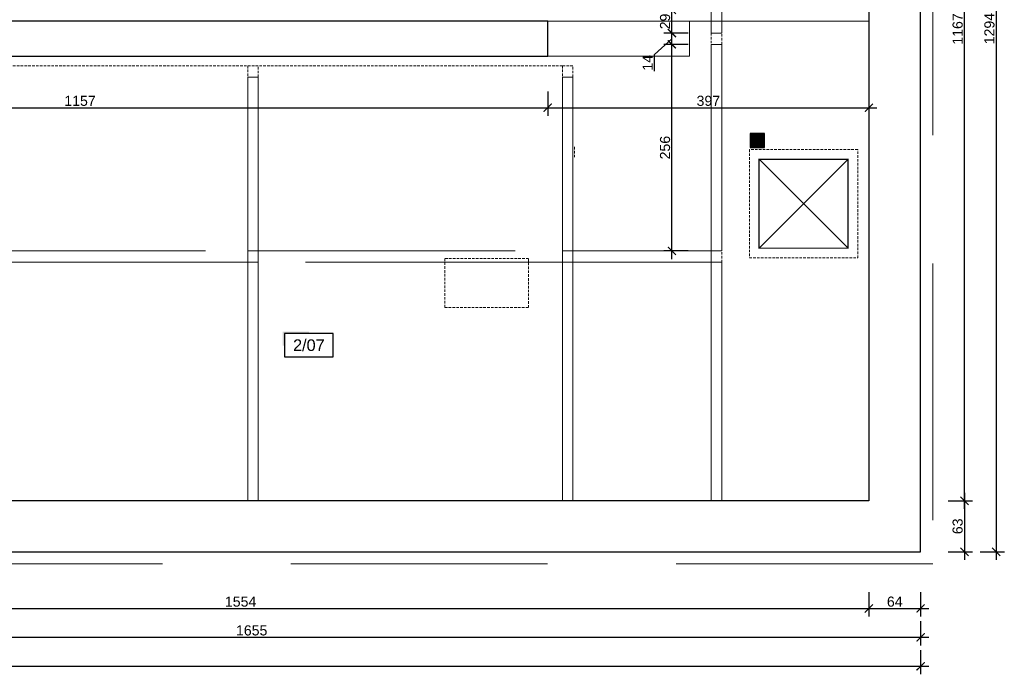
# Model space of a CAD drawing. Header units: millimetres. Extents: x 2709036 to 2756280, y 168165 to 192362.
# Tile 149 of 192: x 2725837 to 2727054, y 185609 to 186419. Entities that reach past the tile are written whole.
import ezdxf
from ezdxf.enums import TextEntityAlignment as Align

# ---------------------------------------------------------------- set-up
doc = ezdxf.new("R2010")
doc.units = ezdxf.units.MM
doc.header["$MEASUREMENT"] = 0
doc.linetypes.add('HIDDEN2', pattern=[4.7625, 3.175, -1.5875])
doc.layers.add('6 - OPISY', color=7, linetype='Continuous')
doc.layers.add('D+H Urządzenia', color=30, linetype='Continuous')
for name, color, linetype, lineweight in [('__MAZ_EKSP_PROJ', 3, 'Continuous', 0), ('__MAZ_SCHODY', 7, 'Continuous', 0), ('__MAZ_WYMIARY', 7, 'Continuous', 9), ('__MAZ_ŚCIANY ISTNIEJĄCE', 7, 'Continuous', 30), ('A-Wall-Open', 8, 'Continuous', 15)]:
    doc.layers.add(name, color=color, linetype=linetype, lineweight=lineweight)
doc.styles.add('Arial', font='arial.ttf')
doc.styles.add('Dimensions', font='arial.ttf')
doc.styles.get("Standard").update_dxf_attribs({"font": 'arial.ttf'})
doc.dimstyles.new('100', dxfattribs={"dimtxt": 10, "dimasz": 10, "dimexe": 18, "dimexo": 15, "dimgap": 9, "dimtad": 1, "dimdec": 1, "dimrnd": 0.5, "dimdsep": 46, "dimtxsty": 'Dimensions', "dimblk": 'ARCHTICK', "dimcen": 9, "dimdle": 10, "dimadec": 1, "dimazin": 2, "dimtfac": 1, "dimtdec": 4, "dimtofl": 0, "dimtmove": 2, "dimatfit": 3, "dimfxl": 1, "dimtolj": 1, "dimtzin": 0, "dimarcsym": 0})

# ---------------------------------------------------------------- blocks, each defined once
blk = doc.blocks.new('*U9')
at = {"ltscale": 10}
blk.add_hatch(color=256, dxfattribs=at).paths.add_polyline_path([(0, 26), (-25, 26), (-27, 26), (-27, 11.5), (-25, 11.5), (-25, 24), (0, 24)])
blk.add_lwpolyline([(-25, 0), (25, 0), (25, 24), (-25, 24)], close=True, dxfattribs=at)
at = {"layer": '6 - OPISY'}
for tag, p in [('NRPOM', (0, 6)), ('WYSPOM', (3.4, -15.7))]:
    blk.add_attdef(tag, text='', height=12, dxfattribs=at).set_placement(p, align=Align.CENTER)
blk = doc.blocks.new('_ArchTick')
at = {"color": 0, "linetype": 'ByBlock', "const_width": 0.15}
blk.add_lwpolyline([(-0.5, -0.5), (0.5, 0.5)], dxfattribs=at)
blk = doc.blocks.new('*D543')
at = {"layer": '__MAZ_WYMIARY', "color": 0, "lineweight": -2}
for p, q in [((2727044.3, 187064.5), (2727044.3, 185750.5)), ((2727024.3, 187054.5), (2727054.3, 187054.5)), ((2727024.3, 185760.5), (2727054.3, 185760.5))]:
    blk.add_line(p, q, dxfattribs=at)
at = {"layer": 'Defpoints', "color": 0, "lineweight": 30}
for p in [(2726950.8, 187054.5), (2726950.8, 185760.5), (2727044.3, 185760.5)]:
    blk.add_point(p, dxfattribs=at)
at = {"layer": '__MAZ_WYMIARY', "color": 0, "lineweight": -2, "xscale": 10, "yscale": 10, "zscale": 10}
for p, rotation in [((2727044.3, 187054.5), 90), ((2727044.3, 185760.5), 270)]:
    blk.add_blockref('_ArchTick', p, dxfattribs=dict(at, rotation=rotation))
at = {"layer": '__MAZ_WYMIARY', "color": 0, "lineweight": 5, "insert": (2727035.9, 186407.5), "char_height": 12.5, "attachment_point": 5, "rotation": 90, "style": 'Arial'}
blk.add_mtext('\\A1;1294', dxfattribs=at)
blk = doc.blocks.new('*D553')
at = {"layer": '__MAZ_WYMIARY', "color": 0, "lineweight": -2}
for p, q in [((2727005, 185833.5), (2727005, 185750.5)), ((2726985, 185823.5), (2727015, 185823.5)), ((2726985, 185760.5), (2727015, 185760.5))]:
    blk.add_line(p, q, dxfattribs=at)
at = {"layer": 'Defpoints', "color": 0, "lineweight": 30}
for p in [(2726886.8, 185823.5), (2726886.8, 185760.5), (2727005, 185760.5)]:
    blk.add_point(p, dxfattribs=at)
at = {"layer": '__MAZ_WYMIARY', "color": 0, "lineweight": -2, "xscale": 10, "yscale": 10, "zscale": 10}
for p, rotation in [((2727005, 185823.5), 90), ((2727005, 185760.5), 270)]:
    blk.add_blockref('_ArchTick', p, dxfattribs=dict(at, rotation=rotation))
at = {"layer": '__MAZ_WYMIARY', "color": 0, "lineweight": 5, "insert": (2726996.6, 185792), "char_height": 12.5, "attachment_point": 5, "rotation": 90, "style": 'Arial'}
blk.add_mtext('\\A1;63', dxfattribs=at)
blk = doc.blocks.new('*D554')
at = {"layer": '__MAZ_WYMIARY', "color": 0, "lineweight": -2}
for p, q in [((2726985, 186990.5), (2727015, 186990.5)), ((2727005, 185813.5), (2727005, 187000.5)), ((2726985, 185823.5), (2727015, 185823.5))]:
    blk.add_line(p, q, dxfattribs=at)
at = {"layer": 'Defpoints', "color": 0, "lineweight": 30}
for p in [(2726886.8, 186990.5), (2727005, 186990.5), (2726886.8, 185823.5)]:
    blk.add_point(p, dxfattribs=at)
at = {"layer": '__MAZ_WYMIARY', "color": 0, "lineweight": -2, "xscale": 10, "yscale": 10, "zscale": 10}
for p, rotation in [((2727005, 186990.5), 90), ((2727005, 185823.5), 270)]:
    blk.add_blockref('_ArchTick', p, dxfattribs=dict(at, rotation=rotation))
at = {"layer": '__MAZ_WYMIARY', "color": 0, "lineweight": 5, "insert": (2726996.6, 186407), "char_height": 12.5, "attachment_point": 5, "rotation": 90, "style": 'Arial'}
blk.add_mtext('\\A1;1167', dxfattribs=at)
blk = doc.blocks.new('*D582')
at = {"layer": '__MAZ_WYMIARY', "color": 0, "lineweight": -2}
for p, q in [((2725333, 185710.4), (2725333, 185680.4)), ((2726886.8, 185710.4), (2726886.8, 185680.4)), ((2725323, 185690.4), (2726896.8, 185690.4))]:
    blk.add_line(p, q, dxfattribs=at)
at = {"layer": 'Defpoints', "color": 0, "lineweight": 30}
for p in [(2725333, 185823.5), (2726886.8, 185823.5), (2726886.8, 185690.4)]:
    blk.add_point(p, dxfattribs=at)
at = {"layer": '__MAZ_WYMIARY', "color": 0, "lineweight": -2, "xscale": 10, "yscale": 10, "zscale": 10, "rotation": 180}
blk.add_blockref('_ArchTick', (2725333, 185690.4), dxfattribs=at)
at = {"layer": '__MAZ_WYMIARY', "color": 0, "lineweight": -2, "xscale": 10, "yscale": 10, "zscale": 10}
blk.add_blockref('_ArchTick', (2726886.8, 185690.4), dxfattribs=at)
at = {"layer": '__MAZ_WYMIARY', "color": 0, "lineweight": 5, "insert": (2726109.9, 185698.8), "char_height": 12.5, "attachment_point": 5, "style": 'Arial'}
blk.add_mtext('\\A1;1554', dxfattribs=at)
blk = doc.blocks.new('*D583')
at = {"layer": '__MAZ_WYMIARY', "color": 0, "lineweight": -2}
for p, q in [((2726886.8, 185710.4), (2726886.8, 185680.4)), ((2726950.8, 185710.4), (2726950.8, 185680.4)), ((2726876.8, 185690.4), (2726960.8, 185690.4))]:
    blk.add_line(p, q, dxfattribs=at)
at = {"layer": 'Defpoints', "color": 0, "lineweight": 30}
for p in [(2726886.8, 185823.5), (2726950.8, 185823.5), (2726950.8, 185690.4)]:
    blk.add_point(p, dxfattribs=at)
at = {"layer": '__MAZ_WYMIARY', "color": 0, "lineweight": -2, "xscale": 10, "yscale": 10, "zscale": 10, "rotation": 180}
blk.add_blockref('_ArchTick', (2726886.8, 185690.4), dxfattribs=at)
at = {"layer": '__MAZ_WYMIARY', "color": 0, "lineweight": -2, "xscale": 10, "yscale": 10, "zscale": 10}
blk.add_blockref('_ArchTick', (2726950.8, 185690.4), dxfattribs=at)
at = {"layer": '__MAZ_WYMIARY', "color": 0, "lineweight": 5, "insert": (2726918.8, 185698.8), "char_height": 12.5, "attachment_point": 5, "style": 'Arial'}
blk.add_mtext('\\A1;64', dxfattribs=at)
blk = doc.blocks.new('*D592')
at = {"layer": '__MAZ_WYMIARY', "color": 0, "lineweight": -2}
for p, q in [((2725296.3, 185674.8), (2725296.3, 185644.8)), ((2726950.8, 185674.8), (2726950.8, 185644.8)), ((2725286.3, 185654.8), (2726960.8, 185654.8))]:
    blk.add_line(p, q, dxfattribs=at)
at = {"layer": 'Defpoints', "color": 0, "lineweight": 30}
for p in [(2725296.3, 185760.5), (2726950.8, 185760.5), (2726950.8, 185654.8)]:
    blk.add_point(p, dxfattribs=at)
at = {"layer": '__MAZ_WYMIARY', "color": 0, "lineweight": -2, "xscale": 10, "yscale": 10, "zscale": 10, "rotation": 180}
blk.add_blockref('_ArchTick', (2725296.3, 185654.8), dxfattribs=at)
at = {"layer": '__MAZ_WYMIARY', "color": 0, "lineweight": -2, "xscale": 10, "yscale": 10, "zscale": 10}
blk.add_blockref('_ArchTick', (2726950.8, 185654.8), dxfattribs=at)
at = {"layer": '__MAZ_WYMIARY', "color": 0, "lineweight": 5, "insert": (2726123.6, 185663.2), "char_height": 12.5, "attachment_point": 5, "style": 'Arial'}
blk.add_mtext('\\A1;1655', dxfattribs=at)
blk = doc.blocks.new('*D593')
at = {"layer": '__MAZ_WYMIARY', "color": 0, "lineweight": -2}
for p, q in [((2724151.8, 185639), (2724151.8, 185609)), ((2726950.8, 185639), (2726950.8, 185609)), ((2724141.8, 185619), (2726960.8, 185619))]:
    blk.add_line(p, q, dxfattribs=at)
at = {"layer": 'Defpoints', "color": 0, "lineweight": 30}
for p in [(2724151.8, 185760.5), (2726950.8, 185760.5), (2726950.8, 185619)]:
    blk.add_point(p, dxfattribs=at)
at = {"layer": '__MAZ_WYMIARY', "color": 0, "lineweight": -2, "xscale": 10, "yscale": 10, "zscale": 10, "rotation": 180}
blk.add_blockref('_ArchTick', (2724151.8, 185619), dxfattribs=at)
at = {"layer": '__MAZ_WYMIARY', "color": 0, "lineweight": -2, "xscale": 10, "yscale": 10, "zscale": 10}
blk.add_blockref('_ArchTick', (2726950.8, 185619), dxfattribs=at)
at = {"layer": '__MAZ_WYMIARY', "color": 0, "lineweight": 5, "insert": (2725551.3, 185627.4), "char_height": 12.5, "attachment_point": 5, "style": 'Arial'}
blk.add_mtext('\\A1;2799', dxfattribs=at)
blk = doc.blocks.new('*D611')
at = {"layer": '__MAZ_WYMIARY', "color": 0, "lineweight": -2}
for p, q in [((2725333, 186329.7), (2725333, 186299.7)), ((2726489.7, 186329.7), (2726489.7, 186299.7)), ((2725323, 186309.7), (2726499.7, 186309.7))]:
    blk.add_line(p, q, dxfattribs=at)
at = {"layer": 'Defpoints', "color": 0, "lineweight": 30}
for p in [(2725333, 186373.5), (2726489.7, 186373.5), (2726489.7, 186309.7)]:
    blk.add_point(p, dxfattribs=at)
at = {"layer": '__MAZ_WYMIARY', "color": 0, "lineweight": -2, "xscale": 10, "yscale": 10, "zscale": 10, "rotation": 180}
blk.add_blockref('_ArchTick', (2725333, 186309.7), dxfattribs=at)
at = {"layer": '__MAZ_WYMIARY', "color": 0, "lineweight": -2, "xscale": 10, "yscale": 10, "zscale": 10}
blk.add_blockref('_ArchTick', (2726489.7, 186309.7), dxfattribs=at)
at = {"layer": '__MAZ_WYMIARY', "color": 0, "lineweight": 5, "insert": (2725911.3, 186318.1), "char_height": 12.5, "attachment_point": 5, "style": 'Arial'}
blk.add_mtext('\\A1;1157', dxfattribs=at)
blk = doc.blocks.new('*D612')
at = {"layer": '__MAZ_WYMIARY', "color": 0, "lineweight": -2}
for p, q in [((2726489.7, 186329.7), (2726489.7, 186299.7)), ((2726886.8, 186329.7), (2726886.8, 186299.7)), ((2726479.7, 186309.7), (2726896.8, 186309.7))]:
    blk.add_line(p, q, dxfattribs=at)
at = {"layer": 'Defpoints', "color": 0, "lineweight": 30}
for p in [(2726489.7, 186373.5), (2726886.8, 186373.5), (2726886.8, 186309.7)]:
    blk.add_point(p, dxfattribs=at)
at = {"layer": '__MAZ_WYMIARY', "color": 0, "lineweight": -2, "xscale": 10, "yscale": 10, "zscale": 10, "rotation": 180}
blk.add_blockref('_ArchTick', (2726489.7, 186309.7), dxfattribs=at)
at = {"layer": '__MAZ_WYMIARY', "color": 0, "lineweight": -2, "xscale": 10, "yscale": 10, "zscale": 10}
blk.add_blockref('_ArchTick', (2726886.8, 186309.7), dxfattribs=at)
at = {"layer": '__MAZ_WYMIARY', "color": 0, "lineweight": 5, "insert": (2726688.3, 186318.1), "char_height": 12.5, "attachment_point": 5, "style": 'Arial'}
blk.add_mtext('\\A1;397', dxfattribs=at)
blk = doc.blocks.new('*D640')
at = {"layer": '__MAZ_WYMIARY', "color": 0, "lineweight": -2}
for p, q in [((2726643.2, 186122.5), (2726643.2, 186398)), ((2726663.2, 186388), (2726633.2, 186388)), ((2726663.2, 186132.5), (2726633.2, 186132.5))]:
    blk.add_line(p, q, dxfattribs=at)
at = {"layer": 'Defpoints', "color": 0, "lineweight": 30}
for p in [(2726643.2, 186388), (2726704.8, 186388), (2726704.8, 186132.5)]:
    blk.add_point(p, dxfattribs=at)
at = {"layer": '__MAZ_WYMIARY', "color": 0, "lineweight": -2, "xscale": 10, "yscale": 10, "zscale": 10}
for p, rotation in [((2726643.2, 186388), 90), ((2726643.2, 186132.5), 270)]:
    blk.add_blockref('_ArchTick', p, dxfattribs=dict(at, rotation=rotation))
at = {"layer": '__MAZ_WYMIARY', "color": 0, "lineweight": 5, "insert": (2726634.8, 186260.3), "char_height": 12.5, "attachment_point": 5, "rotation": 90, "style": 'Arial'}
blk.add_mtext('\\A1;256', dxfattribs=at)
blk = doc.blocks.new('*D641')
at = {"layer": '__MAZ_WYMIARY', "color": 0, "lineweight": -2}
for p, q in [((2726643.2, 186378), (2726643.2, 186412)), ((2726621.5, 186375.5), (2726643.2, 186395)), ((2726663.2, 186402), (2726633.2, 186402)), ((2726663.2, 186388), (2726633.2, 186388)), ((2726621.5, 186354.9), (2726621.5, 186375.5))]:
    blk.add_line(p, q, dxfattribs=at)
at = {"layer": 'Defpoints', "color": 0, "lineweight": 30}
for p in [(2726643.2, 186402), (2726704.8, 186402), (2726704.9, 186388)]:
    blk.add_point(p, dxfattribs=at)
at = {"layer": '__MAZ_WYMIARY', "color": 0, "lineweight": -2, "xscale": 10, "yscale": 10, "zscale": 10}
for p, rotation in [((2726643.2, 186402), 90), ((2726643.2, 186388), 270)]:
    blk.add_blockref('_ArchTick', p, dxfattribs=dict(at, rotation=rotation))
at = {"layer": '__MAZ_WYMIARY', "color": 0, "lineweight": 5, "insert": (2726613.2, 186365.2), "char_height": 12.5, "attachment_point": 5, "rotation": 90, "style": 'Arial'}
blk.add_mtext('\\A1;14', dxfattribs=at)
blk = doc.blocks.new('*D642')
at = {"layer": '__MAZ_WYMIARY', "color": 0, "lineweight": -2}
for p, q in [((2726663.2, 186430.5), (2726633.2, 186430.5)), ((2726643.2, 186392), (2726643.2, 186440.5)), ((2726663.2, 186402), (2726633.2, 186402))]:
    blk.add_line(p, q, dxfattribs=at)
at = {"layer": 'Defpoints', "color": 0, "lineweight": 30}
for p in [(2726643.2, 186430.5), (2726704.9, 186430.5), (2726704.9, 186402)]:
    blk.add_point(p, dxfattribs=at)
at = {"layer": '__MAZ_WYMIARY', "color": 0, "lineweight": -2, "xscale": 10, "yscale": 10, "zscale": 10}
for p, rotation in [((2726643.2, 186430.5), 90), ((2726643.2, 186402), 270)]:
    blk.add_blockref('_ArchTick', p, dxfattribs=dict(at, rotation=rotation))
at = {"layer": '__MAZ_WYMIARY', "color": 0, "lineweight": 5, "insert": (2726634.8, 186416.3), "char_height": 12.5, "attachment_point": 5, "rotation": 90, "style": 'Arial'}
blk.add_mtext('\\A1;29', dxfattribs=at)
blk = doc.blocks.new('_pip')
at = {"layer": 'D+H Urządzenia'}
h = blk.add_hatch(color=1, dxfattribs=at)
h.dxf.hatch_style = 1
h.paths.add_polyline_path([(12.4, 11.2), (-8.6, 11.2), (-8.6, -9.8), (12.4, -9.8)], flags=0)
h.paths.add_polyline_path([(14.4, 13.2), (-10.6, 13.2), (-10.6, -11.8), (14.4, -11.8)])
h.paths.add_polyline_path([(13.4, -10.8), (-9.6, -10.8), (-9.6, 12.2), (13.4, 12.2)], flags=16)
h.paths.add_polyline_path([(12.4, -9.8), (-8.6, -9.8), (-8.6, 11.2), (12.4, 11.2)], flags=0)
h = blk.add_hatch(color=1, dxfattribs=at)
h.dxf.hatch_style = 1
h.paths.add_polyline_path([(12.4, 11.2), (-8.6, 11.2), (-8.6, -9.8), (12.4, -9.8)])
at = {"layer": 'D+H Urządzenia', "color": 1}
for points in [[(-10.6, -11.8), (14.4, -11.8), (14.4, 13.2), (-10.6, 13.2)], [(-9.6, -10.8), (13.4, -10.8), (13.4, 12.2), (-9.6, 12.2)], [(-8.6, -9.8), (12.4, -9.8), (12.4, 11.2), (-8.6, 11.2)]]:
    blk.add_lwpolyline(points, close=True, dxfattribs=at)

msp = doc.modelspace()

# ---------------------------------------------------------------- linework, layer by layer
at = {"layer": '__MAZ_EKSP_PROJ'}
for p, q in [((2726751, 186245.9), (2726861, 186135.9)), ((2726751, 186135.9), (2726861, 186245.9))]:
    msp.add_line(p, q, dxfattribs=at)
at = {"layer": '__MAZ_EKSP_PROJ', "const_width": 1.5}
msp.add_lwpolyline([(2726751, 186135.9), (2726861, 186135.9), (2726861, 186245.9), (2726751, 186245.9)], close=True, dxfattribs=at)
at = {"layer": '__MAZ_SCHODY', "color": 252, "linetype": 'HIDDEN2', "lineweight": 5}
for p, q in [((2726691.8, 186402), (2726691.8, 186388)), ((2726704.8, 186402), (2726691.8, 186402)), ((2726704.8, 186388), (2726704.8, 186402)), ((2726691.8, 186388), (2726704.8, 186388)), ((2726118.8, 186361.5), (2726118.8, 186347.5)), ((2726131.8, 186361.5), (2726118.8, 186361.5)), ((2726131.8, 186347.5), (2726131.8, 186361.5)), ((2726507.8, 186361.5), (2726507.8, 186347.5)), ((2726520.8, 186361.5), (2726507.8, 186361.5)), ((2726520.8, 186347.5), (2726520.8, 186361.5)), ((2726118.8, 186347.5), (2726131.8, 186347.5)), ((2726507.8, 186347.5), (2726520.8, 186347.5)), ((2726522.7, 186261.1), (2726522.7, 186248.5)), ((2726118.8, 186132.5), (2726118.8, 186118.5)), ((2726131.8, 186132.5), (2726118.8, 186132.5)), ((2726131.8, 186118.5), (2726131.8, 186132.5)), ((2726507.8, 186132.5), (2726507.8, 186118.5)), ((2726520.8, 186132.5), (2726507.8, 186132.5)), ((2726520.8, 186118.5), (2726520.8, 186132.5)), ((2726691.8, 186132.5), (2726691.8, 186118.5)), ((2726704.8, 186132.5), (2726691.8, 186132.5)), ((2726704.8, 186118.5), (2726704.8, 186132.5)), ((2726118.8, 186118.5), (2726131.8, 186118.5)), ((2726362.4, 186123.1), (2726362.4, 186062.4)), ((2726466, 186123.1), (2726362.4, 186123.1)), ((2726466, 186062.4), (2726466, 186123.1)), ((2726507.8, 186118.5), (2726520.8, 186118.5)), ((2726691.8, 186118.5), (2726704.8, 186118.5)), ((2726362.4, 186062.4), (2726466, 186062.4))]:
    msp.add_line(p, q, dxfattribs=at)
msp.add_lwpolyline([(2726739, 186123.9), (2726873, 186123.9), (2726873, 186257.9), (2726739, 186257.9)], close=True, dxfattribs=at)
at = {"layer": '__MAZ_ŚCIANY ISTNIEJĄCE', "color": 252, "ltscale": 15}
for p, q in [((2726950.8, 186109.5), (2726950.8, 187054.5)), ((2726886.8, 186990.5), (2726886.8, 186109.5)), ((2726489.7, 186416.5), (2725559.7, 186416.5)), ((2726489.7, 186373.5), (2726489.7, 186416.5)), ((2725333, 186373.5), (2726489.7, 186373.5)), ((2726886.8, 186109.5), (2726886.8, 185823.5)), ((2726950.8, 185760.5), (2726950.8, 186109.5)), ((2726886.8, 185823.5), (2725333, 185823.5)), ((2725324.5, 185760.5), (2726950.8, 185760.5))]:
    msp.add_line(p, q, dxfattribs=at)
at = {"layer": 'A-Wall-Open', "color": 252}
msp.add_line((2726489.7, 186416.5), (2726886.8, 186416.5), dxfattribs=at)
at = {"layer": 'A-Wall-Open', "color": 252, "linetype": 'HIDDEN2'}
msp.add_line((2726507.8, 186361.5), (2725333, 186361.5), dxfattribs=at)
at = {"layer": 'A-Wall-Open', "color": 252, "linetype": 'HIDDEN2', "ltscale": 100}
for points in [[(2724136.8, 187069.5), (2726965.8, 187069.5), (2726965.8, 185745.5), (2724136.8, 185745.5)], [(2726691.8, 186402), (2726704.8, 186402), (2726704.8, 186430.5), (2726691.8, 186430.5)], [(2726691.8, 186132.5), (2726704.8, 186132.5), (2726704.8, 186388), (2726691.8, 186388)], [(2726118.8, 186132.5), (2726131.8, 186132.5), (2726131.8, 186347.5), (2726118.8, 186347.5)], [(2726507.8, 186132.5), (2726520.8, 186132.5), (2726520.8, 186347.5), (2726507.8, 186347.5)], [(2725748.8, 186132.5), (2726118.8, 186132.5), (2726118.8, 186118.5), (2725748.8, 186118.5)], [(2726131.8, 186132.5), (2726507.8, 186132.5), (2726507.8, 186118.5), (2726131.8, 186118.5)], [(2726520.8, 186132.5), (2726691.8, 186132.5), (2726691.8, 186118.5), (2726520.8, 186118.5)]]:
    msp.add_lwpolyline(points, close=True, dxfattribs=at)
at = {"layer": 'A-Wall-Open', "color": 252, "ltscale": 100}
msp.add_lwpolyline([(2726489.7, 186373.5), (2726665.1, 186373.5), (2726665.1, 186416.5)], dxfattribs=at)
for points in [[(2726118.8, 186118.5), (2726131.8, 186118.5), (2726131.8, 185823.5), (2726118.8, 185823.5)], [(2726507.8, 186118.5), (2726520.8, 186118.5), (2726520.8, 185823.5), (2726507.8, 185823.5)], [(2726691.8, 186118.5), (2726704.8, 186118.5), (2726704.8, 185823.5), (2726691.8, 185823.5)]]:
    msp.add_lwpolyline(points, close=True, dxfattribs=at)

# ---------------------------------------------------------------- block references
at = {"layer": '6 - OPISY', "color": 252, "xscale": 1.2, "yscale": 1.2, "zscale": 1.2}
msp.add_blockref('*U9', (2726194.3, 186001.6), dxfattribs=at).add_auto_attribs({'NRPOM': '2/07'})
at = {"layer": 'D+H Urządzenia', "xscale": 0.7000000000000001, "yscale": 0.7000000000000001, "zscale": 0.7000000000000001}
msp.add_blockref('_pip', (2726747.5, 186268.6), dxfattribs=at)

# ---------------------------------------------------------------- dimensions: what is measured, and where the dimension line sits
at = {"layer": '__MAZ_WYMIARY', "color": 252, "lineweight": 5}
for base, p1, p2, picture, middle in [((2727044.3, 185760.5), (2726950.8, 187054.5), (2726950.8, 185760.5), '*D543', (2727035.9, 186407.5)), ((2727005, 186990.5), (2726886.8, 185823.5), (2726886.8, 186990.5), '*D554', (2726996.6, 186407)), ((2726643.2299, 186430.4644), (2726704.8835, 186402.0483), (2726704.8835, 186430.4644), '*D642', (2726634.8477, 186416.2564)), ((2726643.2299, 186388.0483), (2726704.821, 186132.4644), (2726704.821, 186388.0483), '*D640', (2726634.8477, 186260.2564)), ((2727005, 185760.5), (2726886.8, 185823.5), (2726886.8, 185760.5), '*D553', (2726996.6, 185792))]:
    dim = msp.add_linear_dim(base=base, p1=p1, p2=p2, angle=90, dimstyle='100', override={"dimtxt": 12.5, "dimexe": 10, "dimgap": 2, "dimdec": 0, "dimtxsty": 'Arial', "dimtmove": 1, "dimfxl": 20, "dimfxlon": 1}, dxfattribs=at)
    dim.commit()
    dim.dimension.update_dxf_attribs({"geometry": picture, "text_midpoint": middle})
dim = msp.add_linear_dim(base=(2726643.2, 186402), p1=(2726704.9, 186388), p2=(2726704.8, 186402), angle=90, dimstyle='100', override={"dimtxt": 12.5, "dimexe": 10, "dimgap": 2, "dimdec": 0, "dimtxsty": 'Arial', "dimtmove": 1, "dimfxl": 20, "dimfxlon": 1}, dxfattribs=at)
dim.commit()
dim.dimension.update_dxf_attribs({"geometry": '*D641', "text_midpoint": (2726621.5, 186373.5), "dimtype": 160})
for base, p1, p2, picture, middle in [((2726489.7, 186309.7), (2725333, 186373.5), (2726489.7, 186373.5), '*D611', (2725911.3, 186318.1)), ((2726886.8, 186309.7), (2726489.7, 186373.5), (2726886.8, 186373.5), '*D612', (2726688.3, 186318.1)), ((2726886.8, 185690.4), (2725333, 185823.5), (2726886.8, 185823.5), '*D582', (2726109.9, 185698.8)), ((2726950.8, 185690.4), (2726886.8, 185823.5), (2726950.8, 185823.5), '*D583', (2726918.8, 185698.8)), ((2726950.8, 185619), (2724151.8, 185760.5), (2726950.8, 185760.5), '*D593', (2725551.3, 185627.4)), ((2726950.821, 185654.8094), (2725296.3087, 185760.5483), (2726950.821, 185760.5483), '*D592', (2726123.5648, 185663.1916))]:
    dim = msp.add_linear_dim(base=base, p1=p1, p2=p2, dimstyle='100', override={"dimtxt": 12.5, "dimexe": 10, "dimgap": 2, "dimdec": 0, "dimtxsty": 'Arial', "dimtmove": 1, "dimfxl": 20, "dimfxlon": 1}, dxfattribs=at)
    dim.commit()
    dim.dimension.update_dxf_attribs({"geometry": picture, "text_midpoint": middle})

doc.saveas('drawing.dxf')
